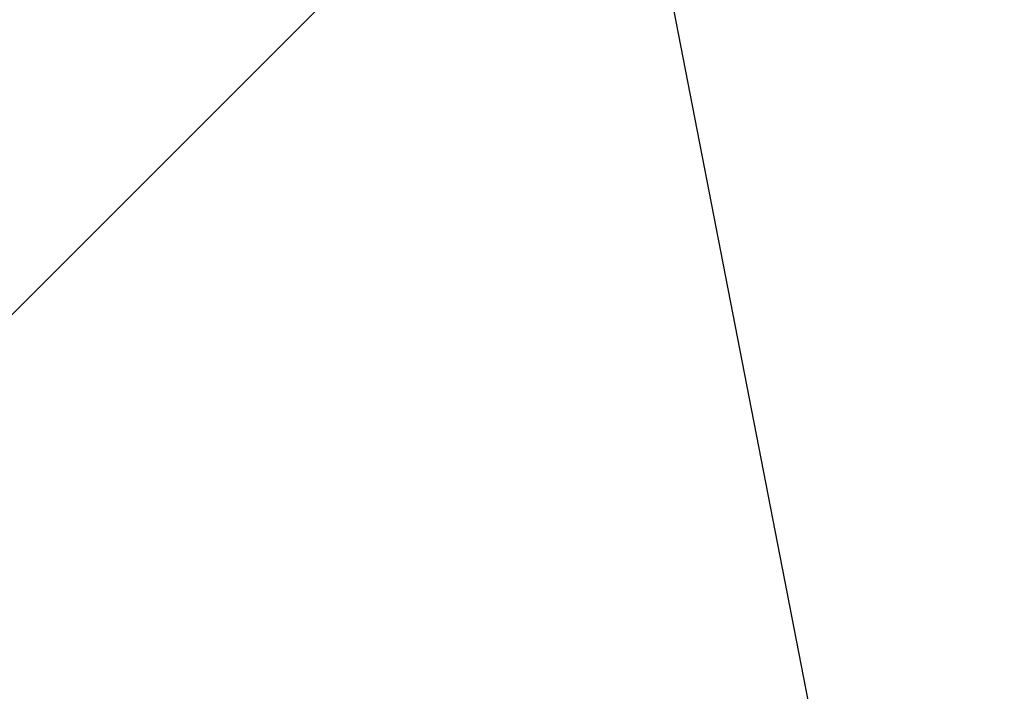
# Model space of a CAD drawing. Header units: millimetres. Extents: x 58700 to 76644, y 972 to 11123.
# Tile 162 of 256: x 62045 to 62116, y 7217 to 7266. Entities that reach past the tile are written whole.
import ezdxf

# ---------------------------------------------------------------- set-up
doc = ezdxf.new("R2010")
doc.units = ezdxf.units.MM

msp = doc.modelspace()

# ---------------------------------------------------------------- hatches: boundary and pattern name
at = {"lineweight": 13}
h = msp.add_hatch(dxfattribs=at)
h.set_pattern_fill('ANSI33', color=256, scale=50, style=0)
h.set_pattern_definition([(45, (-737.5, -83.74), (-224.5064, 224.5064), []), (45, (-513, -83.74), (-224.5064, 224.5064), [158.75, -79.375])])
h.paths.add_polyline_path([(62007.08351, 7097.51177), (62407.08355, 7097.51177), (62407.08352, 7255.04828), (62402.08077, 7255.04828), (62402.08077, 7274.80127), (62007.08351, 7274.80127)])
h.paths.add_polyline_path([(62385.84452, 7570.31053), (62385.84452, 7492.87828), (62037.07204, 7492.87828), (62037.07204, 7570.31053)], flags=16)
h.paths.add_polyline_path([(62665.49564, 7274.80127), (62665.49564, 7633.59965), (62453.28351, 7630.76385), (62453.28351, 7460.91533), (62503.28351, 7460.91533), (62503.28351, 7450.91533), (62453.28351, 7450.91533), (62453.28351, 7274.80127)])
h.paths.add_polyline_path([(62410.88351, 7450.91533), (62360.88351, 7450.91533), (62360.88351, 7460.91533), (62410.88351, 7460.91533), (62410.88351, 7630.19726), (62031.00596, 7625.12095), (62007.08351, 7601.1985), (62007.08351, 7290.80127), (62124.58214, 7290.80127), (62124.58214, 7292.80127), (62284.58214, 7292.80127), (62284.58214, 7290.80127), (62410.88351, 7290.80127)])
h.paths.add_polyline_path([(62083.36987, 7308.26795), (62083.36987, 7416.70533), (62304.40323, 7416.70533), (62304.40323, 7308.26795)])

# ---------------------------------------------------------------- linework, layer by layer
msp.add_line((62089.35676, 7282.49197), (62157.30713, 6933.72276))

doc.saveas('drawing.dxf')
